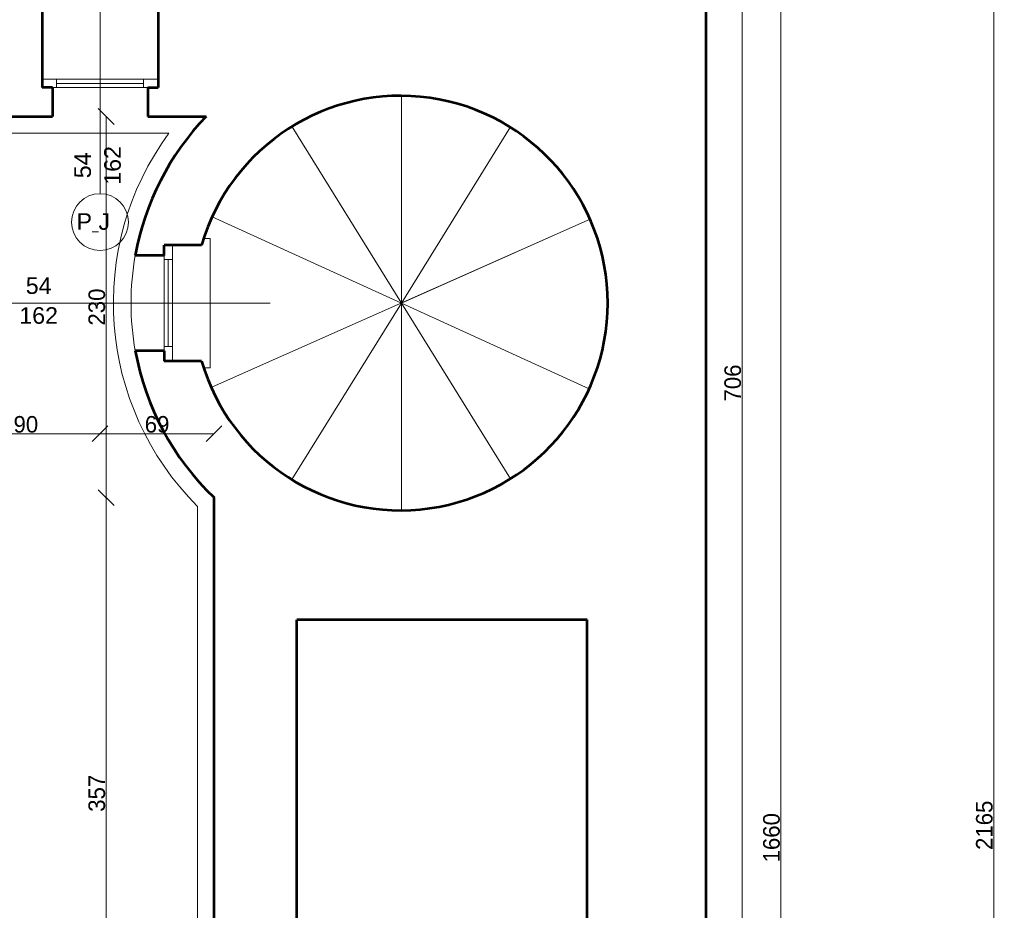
# Model space of a CAD drawing. Header units: inches. Extents: x -21887 to 84279, y -131485 to 67836.
# Tile 139 of 256: x 60708 to 66647, y -26247 to -20876. Entities that reach past the tile are written whole.
import ezdxf

# ---------------------------------------------------------------- set-up
doc = ezdxf.new("R2010")
doc.units = ezdxf.units.IN
doc.header["$MEASUREMENT"] = 0
doc.layers.get('0').update_dxf_attribs({"lineweight": 13})
doc.layers.get('Defpoints').update_dxf_attribs({"lineweight": 13})
for name, color, linetype, lineweight in [('AI_MURY', 7, 'Continuous', 53), ('Dimensioning', 7, 'Continuous', 13), ('DRZWI', 7, 'Continuous', 13), ('schodzy', 7, 'Continuous', 13)]:
    doc.layers.add(name, color=color, linetype=linetype, lineweight=lineweight)
doc.styles.add('GENERATED_STYLE_7', font='txt')
doc.styles.add('Style-Courier New', font='txt')
doc.dimstyles.new('Dimstyle_4', dxfattribs={"dimtxt": 100, "dimasz": 95, "dimexe": 0, "dimexo": 0, "dimgap": 0.09, "dimtad": 1, "dimdec": 0, "dimlfac": 0.1, "dimzin": 0, "dimdsep": 46, "dimlunit": 5, "dimtxsty": 'GENERATED_STYLE_7', "dimblk": 'ARROWHEAD_6', "dimcen": 0.09, "dimclrd": 161, "dimclre": 161, "dimclrt": 7, "dimadec": 0, "dimazin": 0, "dimtfac": 1, "dimtdec": 0, "dimtmove": 0, "dimatfit": 3, "dimfxl": 0, "dimtolj": 1, "dimtzin": 0, "dimarcsym": 0})
doc.dimstyles.new('Dimstyle_5', dxfattribs={"dimtxt": 100, "dimasz": 95, "dimexe": 0.18, "dimexo": 0, "dimgap": 0.09, "dimtad": 1, "dimtih": 1, "dimtoh": 1, "dimdec": 0, "dimlfac": 0.1, "dimzin": 0, "dimdsep": 46, "dimlunit": 5, "dimtxsty": 'GENERATED_STYLE_7', "dimblk": 'ARROWHEAD_6', "dimcen": 0.09, "dimclrd": 161, "dimclre": 161, "dimclrt": 7, "dimadec": 0, "dimazin": 0, "dimtfac": 1, "dimtdec": 0, "dimtmove": 0, "dimatfit": 3, "dimfxl": 0, "dimtolj": 1, "dimtzin": 0, "dimarcsym": 0})

# ---------------------------------------------------------------- blocks, each defined once
blk = doc.blocks.new('ARROWHEAD_6')
at = {"color": 0, "linetype": 'Continuous'}
for p, q in [((0, 0), (-1, 0)), ((-0.5, -0.5), (0.5, 0.5))]:
    blk.add_line(p, q, dxfattribs=at)
blk = doc.blocks.new('*U324')
at = {"layer": 'Defpoints', "color": 0, "linetype": 'Continuous'}
for p in [(66582.8, -14909.3), (67300.5, -14909.3), (67300.5, -36559.3)]:
    blk.add_point(p, dxfattribs=at)
at = {"layer": 'Dimensioning', "color": 161, "linetype": 'Continuous', "lineweight": -2}
for p, q in [((66583, -14909.3), (66582.8, -14909.3)), ((66582.8, -36464.3), (66582.8, -15004.3)), ((66583, -36559.3), (66582.8, -36559.3))]:
    blk.add_line(p, q, dxfattribs=at)
at = {"layer": 'Dimensioning', "color": 161, "linetype": 'Continuous', "lineweight": -2, "xscale": 95, "yscale": 95, "zscale": 95}
for p, rotation in [((66582.8, -14909.3), 90), ((66582.8, -36559.3), 270)]:
    blk.add_blockref('ARROWHEAD_6', p, dxfattribs=dict(at, rotation=rotation))
at = {"layer": 'Dimensioning', "color": 7, "linetype": 'Continuous', "insert": (66526.5, -25734.3), "char_height": 100, "attachment_point": 5, "rotation": 90, "style": 'GENERATED_STYLE_7'}
blk.add_mtext('2165', dxfattribs=at)
blk = doc.blocks.new('*D2265')
at = {"layer": 'Defpoints'}
for p in [(66582.8, -14909.3), (67300.5, -14909.3), (66582.8, -25734.3), (67300.5, -36559.3)]:
    blk.add_point(p, dxfattribs=at)
at = {"layer": 'Dimensioning', "color": 161, "linetype": 'Continuous'}
blk.add_blockref('*U324', (0, 0), dxfattribs=at)
blk = doc.blocks.new('*U369')
at = {"layer": 'Defpoints', "color": 0, "linetype": 'Continuous'}
for p in [(64848.4, -17509.3), (65299.2, -17509.3), (64848.4, -34109.3)]:
    blk.add_point(p, dxfattribs=at)
at = {"layer": 'Dimensioning', "color": 161, "linetype": 'Continuous', "lineweight": -2}
for p, q in [((65299, -17509.3), (65299.2, -17509.3)), ((65299.2, -34014.3), (65299.2, -17604.3)), ((65299, -34109.3), (65299.2, -34109.3))]:
    blk.add_line(p, q, dxfattribs=at)
at = {"layer": 'Dimensioning', "color": 161, "linetype": 'Continuous', "lineweight": -2, "xscale": 95, "yscale": 95, "zscale": 95}
for p, rotation in [((65299.2, -17509.3), 90), ((65299.2, -34109.3), 270)]:
    blk.add_blockref('ARROWHEAD_6', p, dxfattribs=dict(at, rotation=rotation))
at = {"layer": 'Dimensioning', "color": 7, "linetype": 'Continuous', "insert": (65242.9, -25809.3), "char_height": 100, "attachment_point": 5, "rotation": 90, "style": 'GENERATED_STYLE_7'}
blk.add_mtext('1660', dxfattribs=at)
blk = doc.blocks.new('*D2362')
at = {"layer": 'Defpoints'}
for p in [(64848.4, -17509.3), (65299.2, -17509.3), (65299.2, -25809.3), (64848.4, -34109.3)]:
    blk.add_point(p, dxfattribs=at)
at = {"layer": 'Dimensioning', "color": 161, "linetype": 'Continuous'}
blk.add_blockref('*U369', (0, 0), dxfattribs=at)
blk = doc.blocks.new('*U372')
at = {"layer": 'Defpoints', "color": 0, "linetype": 'Continuous'}
for p in [(61230, -23758.2), (61880.5, -23758.2), (62095.5, -27324.3)]:
    blk.add_point(p, dxfattribs=at)
at = {"layer": 'Dimensioning', "color": 161, "linetype": 'Continuous', "lineweight": -2}
for p, q in [((61230.1, -23758.2), (61230, -23758.2)), ((61230, -27229.3), (61230, -23853.2)), ((61230.1, -27324.3), (61230, -27324.3))]:
    blk.add_line(p, q, dxfattribs=at)
at = {"layer": 'Dimensioning', "color": 161, "linetype": 'Continuous', "lineweight": -2, "xscale": 95, "yscale": 95, "zscale": 95}
for p, rotation in [((61230, -23758.2), 90), ((61230, -27324.3), 270)]:
    blk.add_blockref('ARROWHEAD_6', p, dxfattribs=dict(at, rotation=rotation))
at = {"layer": 'Dimensioning', "color": 7, "linetype": 'Continuous', "insert": (61173.7, -25541.2), "char_height": 100, "attachment_point": 5, "rotation": 90, "style": 'GENERATED_STYLE_7'}
blk.add_mtext('357', dxfattribs=at)
blk = doc.blocks.new('*D2382')
at = {"layer": 'Defpoints'}
for p in [(61230, -23758.2), (61880.5, -23758.2), (61230, -25541.2), (62095.5, -27324.3)]:
    blk.add_point(p, dxfattribs=at)
at = {"layer": 'Dimensioning', "color": 161, "linetype": 'Continuous'}
blk.add_blockref('*U372', (0, 0), dxfattribs=at)
blk = doc.blocks.new('*U373')
at = {"layer": 'Defpoints', "color": 0, "linetype": 'Continuous'}
for p in [(61230, -21459.3), (61832.4, -21459.3), (61880.5, -23758.2)]:
    blk.add_point(p, dxfattribs=at)
at = {"layer": 'Dimensioning', "color": 161, "linetype": 'Continuous', "lineweight": -2}
for p, q in [((61230.1, -21459.3), (61230, -21459.3)), ((61230, -23663.2), (61230, -21554.3)), ((61230.1, -23758.2), (61230, -23758.2))]:
    blk.add_line(p, q, dxfattribs=at)
at = {"layer": 'Dimensioning', "color": 161, "linetype": 'Continuous', "lineweight": -2, "xscale": 95, "yscale": 95, "zscale": 95}
for p, rotation in [((61230, -21459.3), 90), ((61230, -23758.2), 270)]:
    blk.add_blockref('ARROWHEAD_6', p, dxfattribs=dict(at, rotation=rotation))
at = {"layer": 'Dimensioning', "color": 7, "linetype": 'Continuous', "insert": (61173.7, -22608.7), "char_height": 100, "attachment_point": 5, "rotation": 90, "style": 'GENERATED_STYLE_7'}
blk.add_mtext('230', dxfattribs=at)
blk = doc.blocks.new('*D2383')
at = {"layer": 'Defpoints'}
for p in [(61230, -21459.3), (61832.4, -21459.3), (61230, -22608.7), (61880.5, -23758.2)]:
    blk.add_point(p, dxfattribs=at)
at = {"layer": 'Dimensioning', "color": 161, "linetype": 'Continuous'}
blk.add_blockref('*U373', (0, 0), dxfattribs=at)
blk = doc.blocks.new('*U1250')
at = {"layer": 'Defpoints', "color": 0, "linetype": 'Continuous'}
for p in [(60298, -21559.3), (61193, -21559.3), (61193, -23373)]:
    blk.add_point(p, dxfattribs=at)
at = {"layer": 'Dimensioning', "color": 161, "linetype": 'Continuous', "lineweight": -2}
for p, q in [((60298, -23372.8), (60298, -23373.2)), ((60393, -23373), (61098, -23373)), ((61193, -23372.8), (61193, -23373.2))]:
    blk.add_line(p, q, dxfattribs=at)
at = {"layer": 'Dimensioning', "color": 161, "linetype": 'Continuous', "lineweight": -2, "xscale": 95, "yscale": 95, "zscale": 95, "rotation": 180}
blk.add_blockref('ARROWHEAD_6', (60298, -23373), dxfattribs=at)
at = {"layer": 'Dimensioning', "color": 161, "linetype": 'Continuous', "lineweight": -2, "xscale": 95, "yscale": 95, "zscale": 95}
blk.add_blockref('ARROWHEAD_6', (61193, -23373), dxfattribs=at)
at = {"layer": 'Dimensioning', "color": 7, "linetype": 'Continuous', "insert": (60745.5, -23316.7), "char_height": 100, "attachment_point": 5, "style": 'GENERATED_STYLE_7'}
blk.add_mtext('90', dxfattribs=at)
blk = doc.blocks.new('*D2387')
at = {"layer": 'Defpoints'}
for p in [(60298, -21559.3), (61193, -21559.3), (60745.5, -23373), (61193, -23373)]:
    blk.add_point(p, dxfattribs=at)
at = {"layer": 'Dimensioning', "color": 161, "linetype": 'Continuous'}
blk.add_blockref('*U1250', (0, 0), dxfattribs=at)
blk = doc.blocks.new('*U1251')
at = {"layer": 'Defpoints', "color": 0, "linetype": 'Continuous'}
for p in [(61193, -21559.3), (61880.5, -23373), (61880.5, -23758.2)]:
    blk.add_point(p, dxfattribs=at)
at = {"layer": 'Dimensioning', "color": 161, "linetype": 'Continuous', "lineweight": -2}
for p, q in [((61193, -23372.8), (61193, -23373.2)), ((61288, -23373), (61785.5, -23373)), ((61880.5, -23373.2), (61880.5, -23372.8))]:
    blk.add_line(p, q, dxfattribs=at)
at = {"layer": 'Dimensioning', "color": 161, "linetype": 'Continuous', "lineweight": -2, "xscale": 95, "yscale": 95, "zscale": 95, "rotation": 180}
blk.add_blockref('ARROWHEAD_6', (61193, -23373), dxfattribs=at)
at = {"layer": 'Dimensioning', "color": 161, "linetype": 'Continuous', "lineweight": -2, "xscale": 95, "yscale": 95, "zscale": 95}
blk.add_blockref('ARROWHEAD_6', (61880.5, -23373), dxfattribs=at)
at = {"layer": 'Dimensioning', "color": 7, "linetype": 'Continuous', "insert": (61536.8, -23316.7), "char_height": 100, "attachment_point": 5, "style": 'GENERATED_STYLE_7'}
blk.add_mtext('69', dxfattribs=at)
blk = doc.blocks.new('*D2388')
at = {"layer": 'Defpoints'}
for p in [(61193, -21559.3), (61536.8, -23373), (61880.5, -23373), (61880.5, -23758.2)]:
    blk.add_point(p, dxfattribs=at)
at = {"layer": 'Dimensioning', "color": 161, "linetype": 'Continuous'}
blk.add_blockref('*U1251', (0, 0), dxfattribs=at)
blk = doc.blocks.new('*U376')
at = {"layer": 'Defpoints', "color": 0, "linetype": 'Continuous'}
for p in [(-3768.9, -23758.2), (61880.5, -23758.2), (62095.5, -27324.3)]:
    blk.add_point(p, dxfattribs=at)
at = {"layer": 'Dimensioning', "color": 161, "linetype": 'Continuous', "lineweight": -2}
for p, q in [((-3768.7, -23758.2), (-3768.9, -23758.2)), ((-3768.9, -27229.3), (-3768.9, -23853.2)), ((-3768.7, -27324.3), (-3768.9, -27324.3))]:
    blk.add_line(p, q, dxfattribs=at)
at = {"layer": 'Dimensioning', "color": 161, "linetype": 'Continuous', "lineweight": -2, "xscale": 95, "yscale": 95, "zscale": 95}
for p, rotation in [((-3768.9, -23758.2), 90), ((-3768.9, -27324.3), 270)]:
    blk.add_blockref('ARROWHEAD_6', p, dxfattribs=dict(at, rotation=rotation))
at = {"layer": 'Dimensioning', "color": 7, "linetype": 'Continuous', "insert": (-3825.2, -25541.2), "char_height": 100, "attachment_point": 5, "rotation": 90, "style": 'GENERATED_STYLE_7'}
blk.add_mtext('357', dxfattribs=at)
blk = doc.blocks.new('*U1772')
at = {"layer": 'Defpoints'}
for p in [(-2777.6, -24404.3), (62871.9, -24404.3), (-2777.6, -25541.2), (63086.9, -27970.5)]:
    blk.add_point(p, dxfattribs=at)
at = {"layer": 'Dimensioning', "color": 161, "linetype": 'Continuous'}
blk.add_blockref('*U376', (991.3, -646.2), dxfattribs=at)
blk = doc.blocks.new('*D2396')
at = {"layer": 'Defpoints'}
for p in [(-2777.6, 0), (-2777.6, -24404.3), (62871.9, -24404.3), (63086.9, -27970.5)]:
    blk.add_point(p, dxfattribs=at)
at = {"layer": 'Dimensioning', "color": 161, "linetype": 'Continuous'}
blk.add_blockref('*U1772', (0, 0), dxfattribs=at)
blk = doc.blocks.new('*U377')
at = {"layer": 'Defpoints', "color": 0, "linetype": 'Continuous'}
for p in [(-3768.9, -21459.3), (61832.4, -21459.3), (61880.5, -23758.2)]:
    blk.add_point(p, dxfattribs=at)
at = {"layer": 'Dimensioning', "color": 161, "linetype": 'Continuous', "lineweight": -2}
for p, q in [((-3768.7, -21459.3), (-3768.9, -21459.3)), ((-3768.9, -23663.2), (-3768.9, -21554.3)), ((-3768.7, -23758.2), (-3768.9, -23758.2))]:
    blk.add_line(p, q, dxfattribs=at)
at = {"layer": 'Dimensioning', "color": 161, "linetype": 'Continuous', "lineweight": -2, "xscale": 95, "yscale": 95, "zscale": 95}
for p, rotation in [((-3768.9, -21459.3), 90), ((-3768.9, -23758.2), 270)]:
    blk.add_blockref('ARROWHEAD_6', p, dxfattribs=dict(at, rotation=rotation))
at = {"layer": 'Dimensioning', "color": 7, "linetype": 'Continuous', "insert": (-3825.2, -22608.7), "char_height": 100, "attachment_point": 5, "rotation": 90, "style": 'GENERATED_STYLE_7'}
blk.add_mtext('230', dxfattribs=at)
blk = doc.blocks.new('*U1773')
at = {"layer": 'Defpoints'}
for p in [(-3488.6, -22004), (62112.7, -22004), (-3488.6, -22608.7), (62160.9, -24302.8)]:
    blk.add_point(p, dxfattribs=at)
at = {"layer": 'Dimensioning', "color": 161, "linetype": 'Continuous'}
blk.add_blockref('*U377', (280.3, -544.7), dxfattribs=at)
blk = doc.blocks.new('*D2397')
at = {"layer": 'Defpoints'}
for p in [(-3488.6, 0), (-3488.6, -22004), (62112.7, -22004), (62160.9, -24302.8)]:
    blk.add_point(p, dxfattribs=at)
at = {"layer": 'Dimensioning', "color": 161, "linetype": 'Continuous'}
blk.add_blockref('*U1773', (0, 0), dxfattribs=at)
blk = doc.blocks.new('*U1257')
at = {"layer": 'Defpoints', "color": 0, "linetype": 'Continuous'}
for p in [(61193, -21559.3), (61193, -23373), (61880.5, -23758.2)]:
    blk.add_point(p, dxfattribs=at)
at = {"layer": 'Dimensioning', "color": 161, "linetype": 'Continuous', "lineweight": -2}
for p, q in [((61193, -23372.8), (61193, -23373.2)), ((61785.5, -23373), (61288, -23373)), ((61880.5, -23373.2), (61880.5, -23372.8))]:
    blk.add_line(p, q, dxfattribs=at)
at = {"layer": 'Dimensioning', "color": 161, "linetype": 'Continuous', "lineweight": -2, "xscale": 95, "yscale": 95, "zscale": 95, "rotation": 180}
blk.add_blockref('ARROWHEAD_6', (61193, -23373), dxfattribs=at)
at = {"layer": 'Dimensioning', "color": 161, "linetype": 'Continuous', "lineweight": -2, "xscale": 95, "yscale": 95, "zscale": 95}
blk.add_blockref('ARROWHEAD_6', (61880.5, -23373), dxfattribs=at)
at = {"layer": 'Dimensioning', "color": 7, "linetype": 'Continuous', "insert": (61536.8, -23316.7), "char_height": 100, "attachment_point": 5, "style": 'GENERATED_STYLE_7'}
blk.add_mtext('69', dxfattribs=at)
blk = doc.blocks.new('*D2398')
at = {"layer": 'Defpoints'}
for p in [(61193, -21559.3), (61193, -23373), (61536.8, -23373), (61880.5, -23758.2)]:
    blk.add_point(p, dxfattribs=at)
at = {"layer": 'Dimensioning', "color": 161, "linetype": 'Continuous'}
blk.add_blockref('*U1257', (0, 0), dxfattribs=at)
blk = doc.blocks.new('*U1258')
at = {"layer": 'Defpoints', "color": 0, "linetype": 'Continuous'}
for p in [(60298, -21559.3), (61193, -21559.3), (60298, -23373)]:
    blk.add_point(p, dxfattribs=at)
at = {"layer": 'Dimensioning', "color": 161, "linetype": 'Continuous', "lineweight": -2}
for p, q in [((60298, -23372.8), (60298, -23373.2)), ((61098, -23373), (60393, -23373)), ((61193, -23372.8), (61193, -23373.2))]:
    blk.add_line(p, q, dxfattribs=at)
at = {"layer": 'Dimensioning', "color": 161, "linetype": 'Continuous', "lineweight": -2, "xscale": 95, "yscale": 95, "zscale": 95, "rotation": 180}
blk.add_blockref('ARROWHEAD_6', (60298, -23373), dxfattribs=at)
at = {"layer": 'Dimensioning', "color": 161, "linetype": 'Continuous', "lineweight": -2, "xscale": 95, "yscale": 95, "zscale": 95}
blk.add_blockref('ARROWHEAD_6', (61193, -23373), dxfattribs=at)
at = {"layer": 'Dimensioning', "color": 7, "linetype": 'Continuous', "insert": (60745.5, -23316.7), "char_height": 100, "attachment_point": 5, "style": 'GENERATED_STYLE_7'}
blk.add_mtext('90', dxfattribs=at)
blk = doc.blocks.new('*D2399')
at = {"layer": 'Defpoints'}
for p in [(60298, -21559.3), (61193, -21559.3), (60298, -23373), (60745.5, -23373)]:
    blk.add_point(p, dxfattribs=at)
at = {"layer": 'Dimensioning', "color": 161, "linetype": 'Continuous'}
blk.add_blockref('*U1258', (0, 0), dxfattribs=at)
blk = doc.blocks.new('*U1267')
at = {"layer": 'Defpoints', "color": 0, "linetype": 'Continuous'}
for p in [(61193, -21559.3), (61193, -23373), (61880.5, -23758.2)]:
    blk.add_point(p, dxfattribs=at)
at = {"layer": 'Dimensioning', "color": 161, "linetype": 'Continuous', "lineweight": -2}
for p, q in [((61193, -23372.8), (61193, -23373.2)), ((61785.5, -23373), (61288, -23373)), ((61880.5, -23373.2), (61880.5, -23372.8))]:
    blk.add_line(p, q, dxfattribs=at)
at = {"layer": 'Dimensioning', "color": 161, "linetype": 'Continuous', "lineweight": -2, "xscale": 95, "yscale": 95, "zscale": 95, "rotation": 180}
blk.add_blockref('ARROWHEAD_6', (61193, -23373), dxfattribs=at)
at = {"layer": 'Dimensioning', "color": 161, "linetype": 'Continuous', "lineweight": -2, "xscale": 95, "yscale": 95, "zscale": 95}
blk.add_blockref('ARROWHEAD_6', (61880.5, -23373), dxfattribs=at)
at = {"layer": 'Dimensioning', "color": 7, "linetype": 'Continuous', "insert": (61536.8, -23316.7), "char_height": 100, "attachment_point": 5, "style": 'GENERATED_STYLE_7'}
blk.add_mtext('69', dxfattribs=at)
blk = doc.blocks.new('*D2408')
at = {"layer": 'Defpoints'}
for p in [(61193, -21559.3), (61193, -23373), (61536.8, -23373), (61880.5, -23758.2)]:
    blk.add_point(p, dxfattribs=at)
at = {"layer": 'Dimensioning', "color": 161, "linetype": 'Continuous'}
blk.add_blockref('*U1267', (0, 0), dxfattribs=at)
blk = doc.blocks.new('*U1268')
at = {"layer": 'Defpoints', "color": 0, "linetype": 'Continuous'}
for p in [(60298, -21559.3), (61193, -21559.3), (60298, -23373)]:
    blk.add_point(p, dxfattribs=at)
at = {"layer": 'Dimensioning', "color": 161, "linetype": 'Continuous', "lineweight": -2}
for p, q in [((60298, -23372.8), (60298, -23373.2)), ((61098, -23373), (60393, -23373)), ((61193, -23372.8), (61193, -23373.2))]:
    blk.add_line(p, q, dxfattribs=at)
at = {"layer": 'Dimensioning', "color": 161, "linetype": 'Continuous', "lineweight": -2, "xscale": 95, "yscale": 95, "zscale": 95, "rotation": 180}
blk.add_blockref('ARROWHEAD_6', (60298, -23373), dxfattribs=at)
at = {"layer": 'Dimensioning', "color": 161, "linetype": 'Continuous', "lineweight": -2, "xscale": 95, "yscale": 95, "zscale": 95}
blk.add_blockref('ARROWHEAD_6', (61193, -23373), dxfattribs=at)
at = {"layer": 'Dimensioning', "color": 7, "linetype": 'Continuous', "insert": (60745.5, -23316.7), "char_height": 100, "attachment_point": 5, "style": 'GENERATED_STYLE_7'}
blk.add_mtext('90', dxfattribs=at)
blk = doc.blocks.new('*D2409')
at = {"layer": 'Defpoints'}
for p in [(60298, -21559.3), (61193, -21559.3), (60298, -23373), (60745.5, -23373)]:
    blk.add_point(p, dxfattribs=at)
at = {"layer": 'Dimensioning', "color": 161, "linetype": 'Continuous'}
blk.add_blockref('*U1268', (0, 0), dxfattribs=at)
blk = doc.blocks.new('*U1280')
at = {"layer": 'Defpoints', "color": 0, "linetype": 'Continuous'}
for p in [(60298, -21559.3), (61193, -21559.3), (61193, -23373)]:
    blk.add_point(p, dxfattribs=at)
at = {"layer": 'Dimensioning', "color": 161, "linetype": 'Continuous', "lineweight": -2}
for p, q in [((60298, -23372.8), (60298, -23373.2)), ((60393, -23373), (61098, -23373)), ((61193, -23372.8), (61193, -23373.2))]:
    blk.add_line(p, q, dxfattribs=at)
at = {"layer": 'Dimensioning', "color": 161, "linetype": 'Continuous', "lineweight": -2, "xscale": 95, "yscale": 95, "zscale": 95, "rotation": 180}
blk.add_blockref('ARROWHEAD_6', (60298, -23373), dxfattribs=at)
at = {"layer": 'Dimensioning', "color": 161, "linetype": 'Continuous', "lineweight": -2, "xscale": 95, "yscale": 95, "zscale": 95}
blk.add_blockref('ARROWHEAD_6', (61193, -23373), dxfattribs=at)
at = {"layer": 'Dimensioning', "color": 7, "linetype": 'Continuous', "insert": (60745.5, -23316.7), "char_height": 100, "attachment_point": 5, "style": 'GENERATED_STYLE_7'}
blk.add_mtext('90', dxfattribs=at)
blk = doc.blocks.new('*D2421')
at = {"layer": 'Defpoints'}
for p in [(60298, -21559.3), (61193, -21559.3), (60745.5, -23373), (61193, -23373)]:
    blk.add_point(p, dxfattribs=at)
at = {"layer": 'Dimensioning', "color": 161, "linetype": 'Continuous'}
blk.add_blockref('*U1280', (0, 0), dxfattribs=at)
blk = doc.blocks.new('*U1281')
at = {"layer": 'Defpoints', "color": 0, "linetype": 'Continuous'}
for p in [(61193, -21559.3), (61880.5, -23373), (61880.5, -23758.2)]:
    blk.add_point(p, dxfattribs=at)
at = {"layer": 'Dimensioning', "color": 161, "linetype": 'Continuous', "lineweight": -2}
for p, q in [((61193, -23372.8), (61193, -23373.2)), ((61288, -23373), (61785.5, -23373)), ((61880.5, -23373.2), (61880.5, -23372.8))]:
    blk.add_line(p, q, dxfattribs=at)
at = {"layer": 'Dimensioning', "color": 161, "linetype": 'Continuous', "lineweight": -2, "xscale": 95, "yscale": 95, "zscale": 95, "rotation": 180}
blk.add_blockref('ARROWHEAD_6', (61193, -23373), dxfattribs=at)
at = {"layer": 'Dimensioning', "color": 161, "linetype": 'Continuous', "lineweight": -2, "xscale": 95, "yscale": 95, "zscale": 95}
blk.add_blockref('ARROWHEAD_6', (61880.5, -23373), dxfattribs=at)
at = {"layer": 'Dimensioning', "color": 7, "linetype": 'Continuous', "insert": (61536.8, -23316.7), "char_height": 100, "attachment_point": 5, "style": 'GENERATED_STYLE_7'}
blk.add_mtext('69', dxfattribs=at)
blk = doc.blocks.new('*D2422')
at = {"layer": 'Defpoints'}
for p in [(61193, -21559.3), (61536.8, -23373), (61880.5, -23373), (61880.5, -23758.2)]:
    blk.add_point(p, dxfattribs=at)
at = {"layer": 'Dimensioning', "color": 161, "linetype": 'Continuous'}
blk.add_blockref('*U1281', (0, 0), dxfattribs=at)
blk = doc.blocks.new('*U843')
at = {"layer": 'Defpoints', "color": 0, "linetype": 'Continuous'}
for p in [(64848.4, -19539.3), (65065.3, -19539.3), (64848.4, -26594.3)]:
    blk.add_point(p, dxfattribs=at)
at = {"layer": 'Dimensioning', "color": 161, "linetype": 'Continuous', "lineweight": -2}
for p, q in [((65065.1, -19539.3), (65065.3, -19539.3)), ((65065.3, -26499.3), (65065.3, -19634.3)), ((65065.1, -26594.3), (65065.3, -26594.3))]:
    blk.add_line(p, q, dxfattribs=at)
at = {"layer": 'Dimensioning', "color": 161, "linetype": 'Continuous', "lineweight": -2, "xscale": 95, "yscale": 95, "zscale": 95}
for p, rotation in [((65065.3, -19539.3), 90), ((65065.3, -26594.3), 270)]:
    blk.add_blockref('ARROWHEAD_6', p, dxfattribs=dict(at, rotation=rotation))
at = {"layer": 'Dimensioning', "color": 7, "linetype": 'Continuous', "insert": (65009, -23066.8), "char_height": 100, "attachment_point": 5, "rotation": 90, "style": 'GENERATED_STYLE_7'}
blk.add_mtext('706', dxfattribs=at)
blk = doc.blocks.new('*D3072')
at = {"layer": 'Defpoints'}
for p in [(64848.4, -19539.3), (65065.3, -19539.3), (65065.3, -23066.8), (64848.4, -26594.3)]:
    blk.add_point(p, dxfattribs=at)
at = {"layer": 'Dimensioning', "color": 161, "linetype": 'Continuous'}
blk.add_blockref('*U843', (0, 0), dxfattribs=at)

msp = doc.modelspace()

# ---------------------------------------------------------------- linework, layer by layer
at = {"layer": 'AI_MURY', "color": 7, "linetype": 'Continuous'}
for p, q in [((64848.4, -26594.3), (64848.4, -19759.3)), ((60843, -20759.3), (60843, -21285.1)), ((61543, -20759.3), (61543, -21285.1)), ((60905.5, -21285.1), (60843, -21285.1)), ((60905.5, -21285.1), (60905.5, -21459.3)), ((61480.5, -21285.1), (61480.5, -21459.3)), ((61480.5, -21285.1), (61543, -21285.1)), ((60585.5, -21459.3), (60905.5, -21459.3)), ((61480.5, -21459.3), (61832.4, -21459.3)), ((61579.5, -22297.2), (61579.5, -22234.7)), ((61805.1, -22234.7), (61579.5, -22234.7)), ((61579.5, -22297.2), (61405.4, -22297.2)), ((61579.5, -22872.2), (61405.4, -22872.2)), ((61579.5, -22872.2), (61579.5, -22934.7)), ((61805.1, -22934.7), (61579.5, -22934.7)), ((61880.5, -26636.8), (61880.5, -23758.2)), ((64130.5, -24494.3), (62380.5, -24494.3)), ((62380.5, -26574.3), (62380.5, -24494.3)), ((64130.5, -26799.3), (64130.5, -24494.3))]:
    msp.add_line(p, q, dxfattribs=at)
for radius, start, end in [(1250, 196.2602, 163.7398), (1625.4, 136.1812, 169.81183), (1625.4, 190.18817, 226.2185)]:
    msp.add_arc((63005.1, -22584.7), radius, start, end, dxfattribs=at)
at = {"layer": 'DRZWI', "color": 220, "linetype": 'Continuous'}
for p, q in [((61193, -21925.2), (61193, -20358.9)), ((60930.5, -21235.1), (60843, -21235.1)), ((61455.5, -21235.1), (60930.5, -21235.1)), ((60930.5, -21235.1), (60930.5, -21285.1)), ((61455.5, -21235.1), (61543, -21235.1)), ((61455.5, -21235.1), (61455.5, -21285.1)), ((60930.5, -21285.1), (60905.5, -21285.1)), ((61455.5, -21260.1), (60930.5, -21260.1)), ((61455.5, -21285.1), (60930.5, -21285.1)), ((61455.5, -21285.1), (61480.5, -21285.1)), ((61629.5, -22322.2), (61629.5, -22234.7)), ((61579.5, -22322.2), (61579.5, -22297.2)), ((61579.5, -22322.2), (61579.5, -22847.2)), ((61629.5, -22322.2), (61579.5, -22322.2)), ((61604.5, -22322.2), (61604.5, -22847.2)), ((61629.5, -22322.2), (61629.5, -22847.2)), ((60367.1, -22584.7), (62218, -22584.7)), ((61629.5, -22847.2), (61579.5, -22847.2)), ((61579.5, -22847.2), (61579.5, -22872.2)), ((61629.5, -22847.2), (61629.5, -22934.7))]:
    msp.add_line(p, q, dxfattribs=at)
at = {"layer": 'DRZWI', "color": 251, "linetype": 'Continuous'}
for p, q in [((57280.5, -21559.3), (61608.4, -21559.3)), ((61817.5, -22194.7), (61857.5, -22194.7)), ((61857.5, -22194.7), (61857.5, -22974.7)), ((61817.5, -22974.7), (61857.5, -22974.7)), ((61780.5, -23811.2), (61780.5, -33359.3))]:
    msp.add_line(p, q, dxfattribs=at)
at = {"layer": 'DRZWI', "color": 220, "linetype": 'Continuous'}
msp.add_circle((61192.9, -22096.5), 171.3, dxfattribs=at)
at = {"layer": 'DRZWI', "color": 251, "linetype": 'Continuous'}
for centre, radius, start, end in [((63010.1, -22584.7), 1736.7, 143.81403, 224.92709), ((63005.1, -22584.7), 1625.4, 169.81183, 190.2303)]:
    msp.add_arc(centre, radius, start, end, dxfattribs=at)
at = {"layer": 'schodzy', "color": 9, "linetype": 'Continuous'}
for p, q in [((63010.1, -23834.7), (63010.1, -21333.9)), ((62351.5, -21521.5), (63010.1, -22584.7)), ((63668.8, -21521.5), (63010.1, -22584.7)), ((63010.1, -22584.7), (61869.6, -22064.6)), ((64148.5, -22079.5), (61871.8, -23089.8)), ((63010.1, -22584.7), (64153, -22077.5)), ((63010.1, -22584.7), (62350.5, -23649.5)), ((63010.1, -22584.7), (63667.7, -23644.6)), ((63010.1, -22584.7), (64143.3, -23101.4)), ((63017.8, -22572.3), (63017.9, -22572.3))]:
    msp.add_line(p, q, dxfattribs=at)

# ---------------------------------------------------------------- texts
at = {"layer": 'DRZWI', "color": 220, "insert": (61037.9, -21754.2), "char_height": 100, "width": 355.178, "attachment_point": 2, "rotation": 90, "line_spacing_factor": 1.079252, "style": 'GENERATED_STYLE_7'}
msp.add_mtext('\\fArial|b0|i0|c238|p39;54\\P162', dxfattribs=at)
at = {"layer": 'DRZWI', "color": 220, "insert": (61051.4, -22042.9), "char_height": 100, "width": 460.117, "attachment_point": 1, "style": 'GENERATED_STYLE_7'}
msp.add_mtext('\\fArial|b0|i0|c238|p39;P\\H50.000000;_\\H100.000000;J', dxfattribs=at)
at = {"layer": 'DRZWI', "color": 220, "insert": (60822.6, -22429.6), "char_height": 100, "width": 355.178, "attachment_point": 2, "line_spacing_factor": 1.079252, "style": 'GENERATED_STYLE_7'}
msp.add_mtext('\\fArial|b0|i0|c238|p39;54\\P162', dxfattribs=at)

# ---------------------------------------------------------------- dimensions: what is measured, and where the dimension line sits
at = {"layer": 'Dimensioning', "color": 161, "linetype": 'Continuous'}
for base, p1, p2, angle, dimstyle, picture, middle in [((-3488.6, -22004), (62160.9, -24302.8), (62112.7, -22004), 90, 'Dimstyle_4', '*D2397', (-3488.6, 0)), ((-2777.6, -24404.3), (63086.9, -27970.5), (62871.9, -24404.3), 90, 'Dimstyle_4', '*D2396', (-2777.6, 0)), ((66582.8, -14909.3), (67300.5, -36559.3), (67300.5, -14909.3), 90, 'Dimstyle_4', '*D2265', (66582.8, -25734.3)), ((65299.2, -17509.3), (64848.4, -34109.3), (64848.4, -17509.3), 90, 'Dimstyle_4', '*D2362', (65299.2, -25809.3)), ((65065.2640892, -19539.2868952), (64848.4124115, -26594.2868952), (64848.4124115, -19539.2868952), 90, 'Dimstyle_4', '*D3072', (65065.2640892, -23066.7868952)), ((61230, -21459.3), (61880.5, -23758.2), (61832.4, -21459.3), 90, 'Dimstyle_4', '*D2383', (61230, -22608.7)), ((60298.0180538, -23373.0133365), (61193.0180538, -21559.2868952), (60298.0180538, -21559.2868952), 180, 'Dimstyle_5', '*D2399', (60745.5180538, -23373.0133365)), ((60298.0180538, -23373.0133365), (61193.0180538, -21559.2868952), (60298.0180538, -21559.2868952), 180, 'Dimstyle_5', '*D2409', (60745.5180538, -23373.0133365)), ((61193, -23373), (61880.5, -23758.2), (61193, -21559.3), 180, 'Dimstyle_5', '*D2398', (61536.8, -23373)), ((61193, -23373), (61880.5, -23758.2), (61193, -21559.3), 180, 'Dimstyle_5', '*D2408', (61536.8, -23373)), ((61230, -23758.2), (62095.5, -27324.3), (61880.5, -23758.2), 90, 'Dimstyle_4', '*D2382', (61230, -25541.2))]:
    dim = msp.add_linear_dim(base=base, p1=p1, p2=p2, angle=angle, dimstyle=dimstyle, override={"dimtxsty": 'Style-Courier New', "dimclrd": 0, "dimclre": 161, "dimlwe": 0}, dxfattribs=at)
    dim.commit()
    dim.dimension.update_dxf_attribs({"geometry": picture, "text_midpoint": middle, "dimtype": 128})
for base, p1, p2, picture, middle in [((61193.0180538, -23373.0133365), (60298.0180538, -21559.2868952), (61193.0180538, -21559.2868952), '*D2387', (60745.5180538, -23373.0133365)), ((61193.0180538, -23373.0133365), (60298.0180538, -21559.2868952), (61193.0180538, -21559.2868952), '*D2421', (60745.5180538, -23373.0133365)), ((61880.5, -23373), (61193, -21559.3), (61880.5, -23758.2), '*D2388', (61536.8, -23373)), ((61880.5, -23373), (61193, -21559.3), (61880.5, -23758.2), '*D2422', (61536.8, -23373))]:
    dim = msp.add_linear_dim(base=base, p1=p1, p2=p2, dimstyle='Dimstyle_5', override={"dimtxsty": 'Style-Courier New', "dimclrd": 0, "dimclre": 161, "dimlwe": 0}, dxfattribs=at)
    dim.commit()
    dim.dimension.update_dxf_attribs({"geometry": picture, "text_midpoint": middle, "dimtype": 128})

doc.saveas('drawing.dxf')
